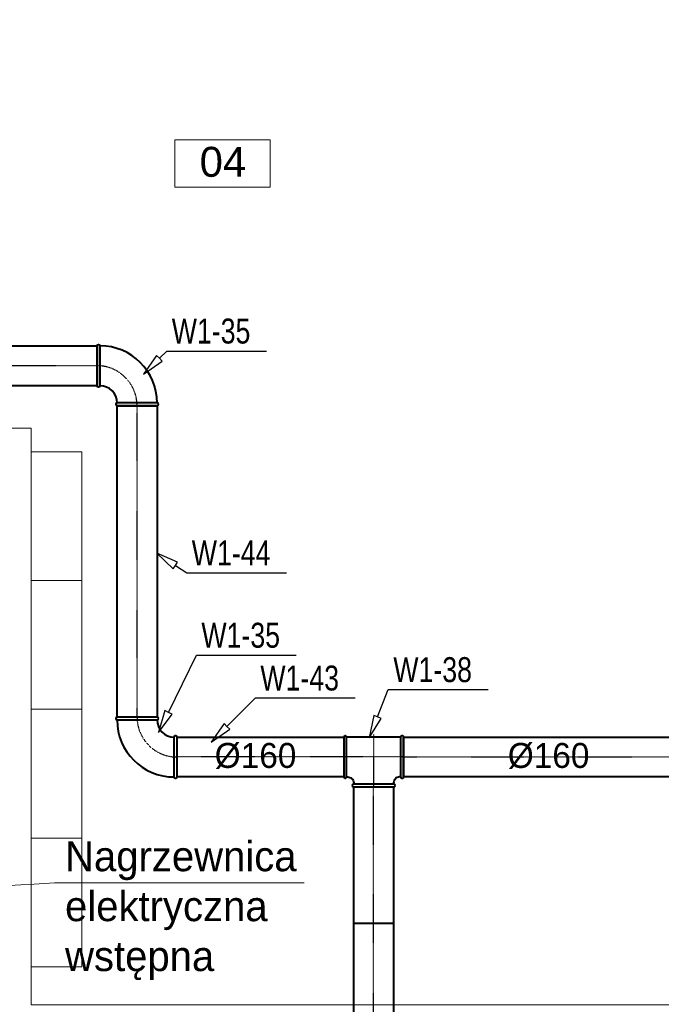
# Model space of a CAD drawing. Header units: millimetres. Extents: x 1700 to 4670, y 990 to 3874.
# Tile 101 of 110: x 3415 to 3672, y 2253 to 2647. Entities that reach past the tile are written whole.
import ezdxf
from ezdxf.enums import TextEntityAlignment as Align

# ---------------------------------------------------------------- set-up
doc = ezdxf.new("R2010")
doc.units = ezdxf.units.MM
doc.linetypes.add('CENTER', pattern=[0.55, 0.37, -0.06, 0.06, -0.06])
doc.linetypes.add('Wipeout_Contour', pattern=[1000, 0, -1000])
doc.layers.get('0').update_dxf_attribs({"lineweight": 0})
for name, color, linetype in [('Nowe_210-A Pomieszczenia', 7, 'Continuous'), ('Nowe_320-W Umeblowanie', 252, 'Continuous'), ('opisy mt', 7, 'Continuous'), ('WEN_W1-_ATRYBUT', 7, 'Continuous'), ('WEN_W1-_OSIE', 2, 'CENTER')]:
    doc.layers.add(name, color=color, linetype=linetype)
for name, color, linetype, lineweight in [('Nowe_320-W Umeblowanie_Nr_pióra__4', 252, 'Continuous', 13), ('Nowe_Metryczki pomieszczeń Archicada_Nr_pióra__6', 7, 'Continuous', 13), ('WEN_W1-_ZLICZAC', 10, 'Continuous', 40)]:
    doc.layers.add(name, color=color, linetype=linetype, lineweight=lineweight)
doc.styles.add('STYL_AUTOMATYCZNY_1', font='txt')
doc.styles.add('STYL_WENTYLE', font='txt', dxfattribs={"width": 0.8})

# ---------------------------------------------------------------- blocks, each defined once
blk = doc.blocks.new('Sala główna_04_9_1', base_point=(14676, -2299.4))
at = {"color": 254, "linetype": 'Wipeout_Contour', "lineweight": 0, "ltscale": 59421.511102}
blk.add_wipeout([(14484.5, -2205.1), (14484.5, -2393.7), (14867.5, -2393.7), (14867.5, -2205.1)], dxfattribs=at).dxf.layer = 'Nowe_210-A Pomieszczenia'
at = {"layer": 'Nowe_Metryczki pomieszczeń Archicada_Nr_pióra__6', "color": 7, "linetype": 'Continuous', "lineweight": 13}
for p, q in [((14484.5, -2205.1), (14867.5, -2205.1)), ((14484.5, -2393.7), (14484.5, -2205.1)), ((14867.5, -2205.1), (14867.5, -2393.7)), ((14867.5, -2393.7), (14484.5, -2393.7))]:
    blk.add_line(p, q, dxfattribs=at)
at = {"layer": 'Nowe_Metryczki pomieszczeń Archicada_Nr_pióra__6', "color": 7, "lineweight": 13, "insert": (14584.5, -2232.5), "char_height": 120, "attachment_point": 1, "style": 'STYL_AUTOMATYCZNY_1'}
blk.add_mtext('\\A1;{\\pql;\\pt0,500;\\fArial|b0|i0|c238|p0;\\W1.000000;04\\fArial|b0|i0|c238|p0;\\W1.000000;\\A1{\\H.66x;\\S^  ;}\\fArial|b0|i0|c238|p0;\\W1.000000;\\fArial|b0|i0|c238|p0;\\W1.000000;\\A1{\\H.66x;\\S^  ;}}', dxfattribs=at)
blk = doc.blocks.new('TCP160160CW1-_13')
blk.add_line((-108.8, -200), (108.8, -200))
for points in [[(80, 0), (-80, 0, 1), (-80, -11.2), (80, -11.2, 1)], [(-120, -200), (-120, -40, -1), (-108.8, -40), (-108.8, -200, -1)], [(120, -200), (120, -40, 1), (108.8, -40), (108.8, -200, 1)]]:
    blk.add_lwpolyline(points, format="xyb", close=True)
for points in [[(-108.8, -40), (-104, -40, 0.414214), (-80, -16), (-80, -11.2)], [(108.8, -40), (104, -40, -0.414214), (80, -16), (80, -11.2)]]:
    blk.add_lwpolyline(points, format="xyb")
for p in [(0, 0), (-120, -120), (120, -120)]:
    blk.add_point(p)
at = {"layer": 'WEN_W1-_OSIE'}
for p, q in [((0, -210), (0, 0)), ((-120, -120), (120, -120))]:
    blk.add_line(p, q, dxfattribs=at)
at = {"layer": 'WEN_W1-_ATRYBUT', "style": 'STYL_WENTYLE', "width": 0.8, "flags": 8}
blk.add_attdef('WENTYLE', text='', height=100, dxfattribs=at).set_placement((0, -120), align=Align.BOTTOM_LEFT)
blk = doc.blocks.new('SR-160CW1-_3546-6351146239_14')
blk.add_line((3000, -80), (3000, 80))
blk.add_lwpolyline([(0, -80), (0, 80), (3546.6, 80), (3546.6, -80)], close=True)
for p in [(0, 0), (3546.6, 0)]:
    blk.add_point(p)
at = {"layer": 'WEN_W1-_OSIE'}
blk.add_line((0, 0), (3546.6, 0), dxfattribs=at)
at = {"layer": 'WEN_W1-_ATRYBUT', "style": 'STYL_WENTYLE', "width": 0.8, "flags": 8}
blk.add_attdef('WENTYLE', text='', height=100, dxfattribs=at).set_placement((1773.3, 0), align=Align.BOTTOM_LEFT)
at = {"layer": 'WEN_W1-_OSIE', "style": 'STYL_WENTYLE', "width": 0.8, "flags": 8}
blk.add_attdef('FI_KANALU', text='', height=40, dxfattribs=at).set_placement((1773.3, 40), align=Align.MIDDLE_CENTER)
blk = doc.blocks.new('SR-160CW1-_3262-8033967561_14')
blk.add_line((3000, -80), (3000, 80))
blk.add_lwpolyline([(0, -80), (0, 80), (3262.8, 80), (3262.8, -80)], close=True)
for p in [(0, 0), (3262.8, 0)]:
    blk.add_point(p)
at = {"layer": 'WEN_W1-_OSIE'}
blk.add_line((0, 0), (3262.8, 0), dxfattribs=at)
at = {"layer": 'WEN_W1-_ATRYBUT', "style": 'STYL_WENTYLE', "width": 0.8, "flags": 8}
blk.add_attdef('WENTYLE', text='', height=100, dxfattribs=at).set_placement((1631.4, 0), align=Align.BOTTOM_LEFT)
at = {"layer": 'WEN_W1-_OSIE', "style": 'STYL_WENTYLE', "width": 0.8, "flags": 8}
blk.add_attdef('FI_KANALU', text='', height=40, dxfattribs=at).set_placement((1631.4, 40), align=Align.MIDDLE_CENTER)
blk = doc.blocks.new('B16090CW1-_24')
for points in [[(160, -80), (160, 80, 1), (148.8, 80), (148.8, -80, 1)], [(80, -160), (-80, -160, -1), (-80, -148.8), (80, -148.8, -1)]]:
    blk.add_lwpolyline(points, format="xyb", close=True)
for radius in [228.8, 68.8]:
    blk.add_arc((148.8, -148.8), radius, 90, 180)
for p in [(160, 0), (0, -160)]:
    blk.add_point(p)
at = {"layer": 'WEN_W1-_OSIE'}
blk.add_arc((160, -160), 160, 90, 180, dxfattribs=at)
at = {"layer": 'WEN_W1-_ATRYBUT', "style": 'STYL_WENTYLE', "width": 0.8, "flags": 8}
blk.add_attdef('WENTYLE', text='', height=100, dxfattribs=at).set_placement((-455.6, -160), align=Align.BOTTOM_LEFT)
blk = doc.blocks.new('SR-160CW1-_667-8006187472_14')
blk.add_lwpolyline([(0, -80), (0, 80), (667.8, 80), (667.8, -80)], close=True)
for p in [(0, 0), (667.8, 0)]:
    blk.add_point(p)
at = {"layer": 'WEN_W1-_OSIE'}
blk.add_line((0, 0), (667.8, 0), dxfattribs=at)
at = {"layer": 'WEN_W1-_ATRYBUT', "style": 'STYL_WENTYLE', "width": 0.8, "flags": 8}
blk.add_attdef('WENTYLE', text='', height=100, dxfattribs=at).set_placement((333.9, 0), align=Align.BOTTOM_LEFT)
at = {"layer": 'WEN_W1-_OSIE', "style": 'STYL_WENTYLE', "width": 0.8, "flags": 8}
blk.add_attdef('FI_KANALU', text='', height=40, dxfattribs=at).set_placement((333.9, 40), align=Align.MIDDLE_CENTER)
blk = doc.blocks.new('B16090CW1-_23')
for points in [[(-160, -80), (-160, 80, -1), (-148.8, 80), (-148.8, -80, -1)], [(-80, -160), (80, -160, 1), (80, -148.8), (-80, -148.8, 1)]]:
    blk.add_lwpolyline(points, format="xyb", close=True)
for radius in [228.8, 68.8]:
    blk.add_arc((-148.8, -148.8), radius, 0, 90)
for p in [(-160, 0), (0, -160)]:
    blk.add_point(p)
at = {"layer": 'WEN_W1-_OSIE'}
blk.add_arc((-160, -160), 160, 0, 90, dxfattribs=at)
at = {"layer": 'WEN_W1-_ATRYBUT', "style": 'STYL_WENTYLE', "width": 0.8, "flags": 8}
blk.add_attdef('WENTYLE', text='', height=100, dxfattribs=at).set_placement((-80, -160), align=Align.BOTTOM_LEFT)
blk = doc.blocks.new('SR-160CW1-_1247-7549968478_14')
blk.add_lwpolyline([(0, -80), (0, 80), (1247.8, 80), (1247.8, -80)], close=True)
for p in [(0, 0), (1247.8, 0)]:
    blk.add_point(p)
at = {"layer": 'WEN_W1-_OSIE'}
blk.add_line((0, 0), (1247.8, 0), dxfattribs=at)
at = {"layer": 'WEN_W1-_ATRYBUT', "style": 'STYL_WENTYLE', "width": 0.8, "flags": 8}
blk.add_attdef('WENTYLE', text='', height=100, dxfattribs=at).set_placement((623.9, 0), align=Align.BOTTOM_LEFT)
at = {"layer": 'WEN_W1-_OSIE', "style": 'STYL_WENTYLE', "width": 0.8, "flags": 8}
blk.add_attdef('FI_KANALU', text='', height=40, dxfattribs=at).set_placement((623.9, 40), align=Align.MIDDLE_CENTER)
blk = doc.blocks.new('SR-160CW1-_1905-7158163965_14')
blk.add_lwpolyline([(0, -80), (0, 80), (1905.7, 80), (1905.7, -80)], close=True)
for p in [(0, 0), (1905.7, 0)]:
    blk.add_point(p)
at = {"layer": 'WEN_W1-_OSIE'}
blk.add_line((0, 0), (1905.7, 0), dxfattribs=at)
at = {"layer": 'WEN_W1-_ATRYBUT', "style": 'STYL_WENTYLE', "width": 0.8, "flags": 8}
blk.add_attdef('WENTYLE', text='', height=100, dxfattribs=at).set_placement((952.9, 0), align=Align.BOTTOM_LEFT)
at = {"layer": 'WEN_W1-_OSIE', "style": 'STYL_WENTYLE', "width": 0.8, "flags": 8}
blk.add_attdef('FI_KANALU', text='', height=40, dxfattribs=at).set_placement((952.9, 40), align=Align.MIDDLE_CENTER)

msp = doc.modelspace()

# ---------------------------------------------------------------- linework, layer by layer
at = {"layer": 'Nowe_210-A Pomieszczenia', "color": 252, "linetype": 'Continuous', "lineweight": 0, "flags": 128}
msp.add_lwpolyline([(3108.79, 2424.41), (3377.79, 2424.41), (3377.79, 2483.41), (3419.79, 2483.41), (3419.79, 2252.41), (3983.79, 2252.41), (3983.79, 2447.41), (3997.79, 2447.41), (3997.79, 2816.41), (3122.79, 2816.41), (3122.79, 2624.41), (3108.79, 2624.41)], close=True, dxfattribs=at)
at = {"layer": 'WEN_W1-_ATRYBUT'}
for points in [[(3471.14, 2511.43), (3470.01, 2512.57), (3464.78, 2505.07), (3472.28, 2510.3), (3471.14, 2511.43), (3474.06, 2514.35), (3514.06, 2514.35)], [(3477.55, 2428.43), (3478.43, 2429.76), (3470.04, 2433.38), (3476.67, 2427.09), (3477.55, 2428.43), (3482.08, 2425.44), (3522.08, 2425.44)], [(3474.76, 2369.57), (3473.32, 2370.27), (3470.8, 2361.48), (3476.19, 2368.86), (3474.76, 2369.57), (3485.94, 2392.46), (3525.94, 2392.46)], [(3498.19, 2363.96), (3497.06, 2365.09), (3491.83, 2357.59), (3499.32, 2362.83), (3498.19, 2363.96), (3509.56, 2375.32), (3549.56, 2375.32)], [(3558.49, 2367.74), (3557, 2368.33), (3555.17, 2359.38), (3559.97, 2367.15), (3558.49, 2367.74), (3562.83, 2378.68), (3602.83, 2378.68)]]:
    msp.add_lwpolyline(points, dxfattribs=at)

# ---------------------------------------------------------------- block references
at = {"layer": 'WEN_W1-_ZLICZAC'}
ref = msp.add_blockref('SR-160CW1-_1905-7158163965_14', (3446.16, 2508.45), dxfattribs=dict(at, xscale=0.1, yscale=0.1, zscale=0.1, rotation=180))
ref.add_attrib('WENTYLE', 'W1-45', dxfattribs={"layer": 'WEN_W1-_ATRYBUT', "height": 10, "style": 'STYL_WENTYLE', "width": 0.8, "flags": 8}).set_placement((3371.28, 2523.87), align=Align.BOTTOM_LEFT)
ref = msp.add_blockref('B16090CW1-_23', (3462.16, 2508.45), dxfattribs=dict(at, xscale=0.1, yscale=0.1, zscale=0.1))
ref.add_attrib('WENTYLE', 'W1-35', dxfattribs={"layer": 'WEN_W1-_ATRYBUT', "height": 10, "style": 'STYL_WENTYLE', "width": 0.8, "flags": 8}).set_placement((3476.06, 2514.35), align=Align.BOTTOM_LEFT)
ref = msp.add_blockref('SR-160CW1-_1247-7549968478_14', (3462.16, 2367.68), dxfattribs=dict(at, xscale=0.1, yscale=0.1, zscale=0.1, rotation=90))
ref.add_attrib('WENTYLE', 'W1-44', dxfattribs={"layer": 'WEN_W1-_ATRYBUT', "height": 10, "style": 'STYL_WENTYLE', "width": 0.8, "flags": 8}).set_placement((3484.08, 2425.44), align=Align.BOTTOM_LEFT)
ref = msp.add_blockref('B16090CW1-_24', (3462.16, 2351.68), dxfattribs=dict(at, xscale=0.1, yscale=0.1, zscale=0.1, rotation=90))
ref.add_attrib('WENTYLE', 'W1-35', dxfattribs={"layer": 'WEN_W1-_ATRYBUT', "height": 10, "style": 'STYL_WENTYLE', "width": 0.8, "flags": 8}).set_placement((3487.94, 2392.46), align=Align.BOTTOM_LEFT)
ref = msp.add_blockref('TCP160160CW1-_13', (3556.95, 2339.68), dxfattribs=dict(at, xscale=0.09999999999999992, yscale=0.09999999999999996, zscale=0.1, rotation=180))
ref.add_attrib('WENTYLE', 'W1-38', dxfattribs={"layer": 'WEN_W1-_ATRYBUT', "height": 10, "style": 'STYL_WENTYLE', "width": 0.8, "flags": 8}).set_placement((3564.83, 2378.68), align=Align.BOTTOM_LEFT)
ref = msp.add_blockref('SR-160CW1-_667-8006187472_14', (3544.95, 2351.68), dxfattribs=dict(at, xscale=0.1, yscale=0.1, zscale=0.1, rotation=180))
ref.add_attrib('WENTYLE', 'W1-43', dxfattribs={"layer": 'WEN_W1-_ATRYBUT', "height": 10, "style": 'STYL_WENTYLE', "width": 0.8, "flags": 8}).set_placement((3511.56, 2375.32), align=Align.BOTTOM_LEFT)
ref = msp.add_blockref('SR-160CW1-_3262-8033967561_14', (3568.95, 2351.68), dxfattribs=dict(at, xscale=0.1, yscale=0.1, zscale=0.1))
ref.add_attrib('WENTYLE', 'W1-39', dxfattribs={"layer": 'WEN_W1-_ATRYBUT', "height": 10, "style": 'STYL_WENTYLE', "width": 0.8, "flags": 8}).set_placement((3698.15, 2344.57), align=Align.BOTTOM_LEFT)
ref = msp.add_blockref('SR-160CW1-_3546-6351146239_14', (3556.95, 1985.02), dxfattribs=dict(at, xscale=0.1, yscale=0.1, zscale=0.1, rotation=90))
ref.add_attrib('WENTYLE', 'W1-37', dxfattribs={"layer": 'WEN_W1-_ATRYBUT', "height": 10, "rotation": 90, "style": 'STYL_WENTYLE', "width": 0.8, "flags": 8}).set_placement((3565.04, 2140.66), align=Align.BOTTOM_LEFT)

# ---------------------------------------------------------------- texts
at = {"layer": 'opisy mt', "linetype": 'Continuous', "lineweight": 18, "char_height": 10, "width": 136.5578, "attachment_point": 1}
for insert in [(3493.28, 2357.3), (3610.69, 2357.3)]:
    msp.add_mtext('%%C160', dxfattribs=dict(at, insert=insert))

# ---------------------------------------------------------------- next in the draw order: block references
at = {"layer": 'Nowe_210-A Pomieszczenia', "color": 252, "linetype": 'Continuous', "lineweight": 13, "xscale": 0.1, "yscale": 0.1, "zscale": 0.1}
msp.add_blockref('Sala główna_04_9_1', (3496.39, 2589.47), dxfattribs=at)

# ---------------------------------------------------------------- next in the draw order: wipeouts: each hides what was drawn before it
at = {"color": 252, "linetype": 'Wipeout_Contour', "lineweight": 0, "ltscale": 59540.404054}
msp.add_wipeout([(3419.79, 2267.6), (3439.99, 2267.6), (3439.99, 2370.8), (3419.79, 2370.8)], dxfattribs=at).dxf.layer = 'Nowe_320-W Umeblowanie'

# ---------------------------------------------------------------- next in the draw order: linework, layer by layer
at = {"layer": 'Nowe_320-W Umeblowanie_Nr_pióra__4', "color": 252, "linetype": 'Continuous', "lineweight": 13}
msp.add_line((3419.79, 2319.2), (3439.99, 2319.2), dxfattribs=at)
at = {"layer": 'Nowe_320-W Umeblowanie_Nr_pióra__4', "color": 252, "linetype": 'Continuous', "lineweight": 13, "flags": 128}
msp.add_lwpolyline([(3419.79, 2267.6), (3419.79, 2370.8), (3439.99, 2370.8), (3439.99, 2267.6)], close=True, dxfattribs=at)
at = {"layer": 'opisy mt', "linetype": 'Continuous', "lineweight": 18}
for p, q in [((3429.09, 2301.21), (3369.05, 2297.79)), ((3529.09, 2301.21), (3429.09, 2301.21))]:
    msp.add_line(p, q, dxfattribs=at)

# ---------------------------------------------------------------- next in the draw order: texts
at = {"layer": 'opisy mt', "linetype": 'Continuous', "lineweight": 18, "insert": (3433.32, 2317.91), "char_height": 12, "width": 136.5578, "attachment_point": 1}
msp.add_mtext('Nagrzewnica elektryczna wstępna', dxfattribs=at)

# ---------------------------------------------------------------- next in the draw order: wipeouts: each hides what was drawn before it
at = {"color": 252, "linetype": 'Wipeout_Contour', "lineweight": 0, "ltscale": 58284.39071}
msp.add_wipeout([(3419.79, 2370.8), (3439.99, 2370.8), (3439.99, 2474), (3419.79, 2474)], dxfattribs=at).dxf.layer = 'Nowe_320-W Umeblowanie'

# ---------------------------------------------------------------- next in the draw order: linework, layer by layer
at = {"layer": 'Nowe_320-W Umeblowanie_Nr_pióra__4', "color": 252, "linetype": 'Continuous', "lineweight": 13}
msp.add_line((3419.79, 2422.4), (3439.99, 2422.4), dxfattribs=at)
at = {"layer": 'Nowe_320-W Umeblowanie_Nr_pióra__4', "color": 252, "linetype": 'Continuous', "lineweight": 13, "flags": 128}
msp.add_lwpolyline([(3419.79, 2370.8), (3419.79, 2474), (3439.99, 2474), (3439.99, 2370.8)], close=True, dxfattribs=at)

doc.saveas('drawing.dxf')
